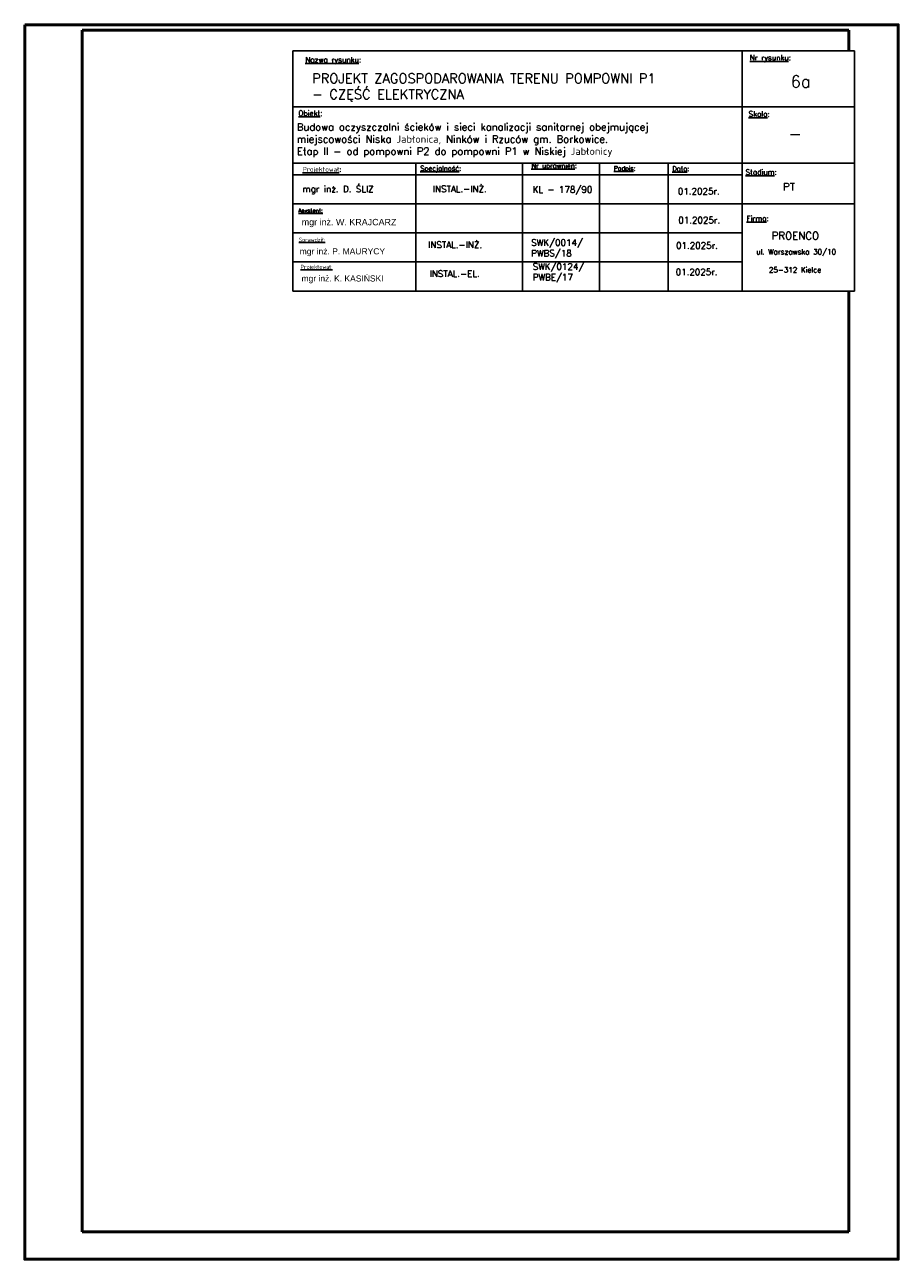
# Model space of a CAD drawing. Header units: millimetres. Extents: x 5659 to 8684, y 1431 to 2118.
# Tile 53 of 53: x 8474 to 8684, y 1458 to 1755. Entities that reach past the tile are written whole.
import ezdxf

# ---------------------------------------------------------------- set-up
doc = ezdxf.new("R2010")
doc.units = ezdxf.units.MM
doc.header["$XCLIPFRAME"] = 0
doc.set_wipeout_variables(frame=1)
doc.linetypes.add('GDE', pattern=[0])
for name, color, linetype, lineweight in [('EDZPD_L_0', 3, 'GDE', 18), ('ons', 6, 'Continuous', 50), ('TABELKI', 7, 'Continuous', 25)]:
    doc.layers.add(name, color=color, linetype=linetype, lineweight=lineweight)
doc.styles.get("Standard").update_dxf_attribs({"font": 'arial.ttf'})
picture_1 = doc.add_image_def('image4.jpg', size_in_pixel=(2480, 3507))

msp = doc.modelspace()

# ---------------------------------------------------------------- linework, layer by layer
at = {"layer": 'EDZPD_L_0', "linetype": 'GDE'}
msp.add_line((8622.346, 1726.415), (8621.874, 1727.026), dxfattribs=at)
at = {"layer": 'ons'}
msp.add_lwpolyline([(8473.855, 1755.135), (8473.855, 1458.135), (8683.855, 1458.135), (8683.855, 1755.135), (8473.855, 1755.135)], dxfattribs=at)
at = {"layer": 'TABELKI'}
msp.add_line((8605.781, 1719.962), (8673.293, 1719.962), dxfattribs=at)

# ---------------------------------------------------------------- pictures from other files: only their frames are drawn
at = {"layer": 'ons', "color": 7, "true_color": 0xffffff}
image = msp.add_image(picture_1, insert=(8470.708, 1461.101), size_in_units=(209.973, 296.926), dxfattribs=at)
image.set_boundary_path([(200.175, 49.11), (2377.022, 3463.226)])

# ---------------------------------------------------------------- next in the draw order: wipeouts: each hides what was drawn before it
msp.add_wipeout([(8538.269, 1748.856), (8673.293, 1748.856), (8673.293, 1691.068), (8538.269, 1691.068)]).dxf.layer = 'TABELKI'

# ---------------------------------------------------------------- next in the draw order: linework, layer by layer
at = {"layer": 'TABELKI'}
msp.add_line((8605.781, 1719.962), (8673.293, 1719.962), dxfattribs=at)

# ---------------------------------------------------------------- next in the draw order: wipeouts: each hides what was drawn before it
msp.add_wipeout([(8538.269, 1748.856), (8673.293, 1748.856), (8673.293, 1691.068), (8538.269, 1691.068)]).dxf.layer = 'TABELKI'

# ---------------------------------------------------------------- next in the draw order: linework, layer by layer
for p, q in [((8538.269, 1748.856), (8673.293, 1748.856)), ((8538.269, 1691.068), (8538.269, 1748.856)), ((8646.286, 1748.856), (8646.286, 1691.068)), ((8673.293, 1748.856), (8673.293, 1691.068)), ((8538.269, 1735.342), (8673.293, 1735.342)), ((8538.269, 1721.829), (8673.293, 1721.829)), ((8567.838, 1721.829), (8567.841, 1691.068)), ((8593.553, 1721.985), (8593.556, 1691.068)), ((8612.011, 1721.829), (8612.014, 1691.068)), ((8628.525, 1721.672), (8628.528, 1691.068)), ((8538.269, 1718.992), (8646.286, 1718.992)), ((8538.269, 1712.011), (8673.293, 1712.011)), ((8538.269, 1705.03), (8646.286, 1705.03)), ((8673.293, 1691.068), (8538.269, 1691.068))]:
    msp.add_line(p, q, dxfattribs=at)
msp.add_lwpolyline([(8538.269, 1698.049), (8646.286, 1698.049)], dxfattribs=at)

# ---------------------------------------------------------------- next in the draw order: texts
at = {"layer": 'TABELKI', "attachment_point": 1}
for s, insert, char_height, width in [('{\\Fsimplex.shx|c238;\\LNazwa rysunku\\l:}', (8541.303, 1747.335), 1.27764, 51.28511), ('{\\Fsimplex.shx|c238;\\LNr rysunku\\l:}', (8648.132, 1747.845), 1.27764, 51.28511), ('{\\Fsimplex.shx|c238;\\LObiekt\\l:}', (8539.637, 1734.466), 1.27764, 51.28511), ('{\\Fsimplex.shx|c238;\\LSkala\\l:}', (8647.877, 1734.294), 1.27764, 51.28511), ('{\\Fsimplex.shx|c238;\\LProjektował\\l:}', (8540.672, 1720.935), 1.17936, 47.3401), ('{\\Fsimplex|c238;\\LSpecjalność\\l:}', (8568.933, 1721.173), 1.17936, 47.3401), ('{\\Fsimplex.shx|c238;\\LNr uprawnień\\l:}', (8595.623, 1721.829), 1.17936, 47.3401), ('{\\Fsimplex.shx|c238;\\LPodpis\\l:}', (8615.463, 1721.125), 1.08108, 47.3401), ('{\\Fsimplex.shx|c238;\\LData\\l:}', (8629.518, 1721.096), 1.17936, 47.3401), ('{\\Fsimplex.shx|c238;\\LStadium\\l:}', (8647.139, 1720.302), 1.27764, 51.28511), ('{\\fsimplex.shx|b0|i0|c238|p0;\\LAsystent:}', (8539.637, 1710.912), 0.9828, 39.45009), ('{\\Fsimplex.shx|c238;\\LFirma\\l:}', (8647.35, 1709.172), 1.27764, 51.28511), ('{\\fsimplex.shx|b0|i0|c238|p0;\\LSprawdził:}', (8539.726, 1703.9), 0.9828, 39.45009), ('{\\Fsimplex.shx|c238;ul. Warszawska 30/10}', (8649.702, 1701.128), 1.26126, 35.50508), ('{\\fsimplex.shx|b0|i0|c238|p0;\\LProjektował:}', (8540.162, 1697.371), 0.9828, 39.45009), ('{\\Fsimplex.shx|c238;25-312 Kielce}', (8652.758, 1696.766), 1.26126, 35.50508)]:
    msp.add_mtext(s, dxfattribs=dict(at, insert=insert, char_height=char_height, width=width))
at = {"layer": 'TABELKI', "lineweight": 25, "attachment_point": 1}
for s, insert, char_height, width in [('{\\fsimplex.shx|b0|i0|c238|p0;PROJEKT ZAGOSPODAROWANIA TERENU POMPOWNI P1 \\P- CZĘŚĆ ELEKTRYCZNA}', (8542.962, 1743.369), 2.2932, 117.96163), ('{\\fsimplex.shx|b0|i0|c238|p0;6a}', (8657.979, 1742.883), 2.8665, 71.01016), ('\\pt116.74;{\\Fsimplex|c238;Budowa oczyszczalni ścieków i sieci kanalizacji sanitarnej obejmującej \\Pmiejscowości Niska Jabłonica, Ninków i Rzuców gm. Borkowice. \\PEtap II - od pompowni P2 do pompowni P1 w Niskiej Jabłonicy}', (8539.275, 1731.405), 1.75135, 116.13409), ('{\\fsimplex.shx|b0|i0|c238|p0;-}', (8657.483, 1730.325), 2.8665, 71.01016), ('{\\Fsimplex.shx|c238;\\H0.6622x;mgr inż. D. ŚLIZ}', (8540.625, 1716.39), 2.31892, 82.57314), ('{\\Fsimplex.shx|c238;INSTAL.-INŻ.}', (8571.956, 1716.407), 1.53563, 107.34508), ('{\\Fsimplex|c238;PT}', (8656.146, 1717.045), 1.8018, 71.01016), ('{\\Fsimplex.shx|c238;KL - 178/90}', (8595.965, 1716.255), 1.53563, 107.34508), ('{\\fsimplex.shx|b0|i0|c238|p0;01.2025r.}', (8630.863, 1715.826), 1.53563, 107.34508), ('{\\H0.6622x;mgr inż. W. KRAJCARZ}', (8540.453, 1708.418), 2.31892, 82.57314), ('{\\fsimplex.shx|b0|i0|c238|p0;01.2025r.}', (8630.97, 1708.879), 1.53563, 107.34508), ('{\\Fsimplex.shx|c238;INSTAL.-INŻ.}', (8570.841, 1702.954), 1.53563, 107.34508), ('{\\Fsimplex|c238;SWK/0014/\\PPWBS/18}', (8595.617, 1703.489), 1.53563, 107.34508), ('{\\fsimplex.shx|b0|i0|c238|p0;01.2025r.}', (8630.426, 1702.785), 1.53563, 107.34508), ('mgr inż. P. MAURYCY', (8539.959, 1701.348), 1.46092, 52.02108), ('{\\Fsimplex|c238;INSTAL.-EL.}', (8571.19, 1695.983), 1.53563, 107.34508), ('{\\Fsimplex|c238;SWK/0124/\\PPWBE/17}', (8595.966, 1697.724), 1.53563, 107.34508), ('{\\fsimplex.shx|b0|i0|c238|p0;01.2025r.}', (8630.336, 1696.411), 1.53563, 107.34508), ('mgr inż. K. KASIŃSKI', (8540.395, 1694.819), 1.46092, 52.02108)]:
    msp.add_mtext(s, dxfattribs=dict(at, insert=insert, char_height=char_height, width=width))
at = {"layer": 'TABELKI', "lineweight": 30, "insert": (8653.393, 1705.276), "char_height": 1.8018, "width": 71.01016, "attachment_point": 1}
msp.add_mtext('{\\Fsimplex.shx|c238;PROENCO}', dxfattribs=at)

doc.saveas('drawing.dxf')
